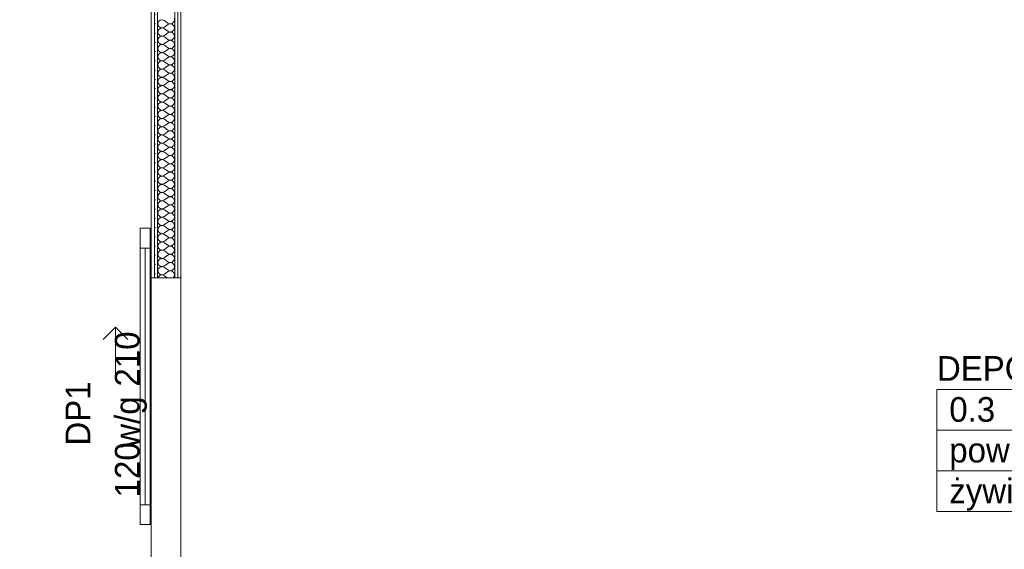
# Model space of a CAD drawing. Header units: millimetres. Extents: x 172139 to 266886, y 89525 to 138225.
# Tile 77 of 94: x 215677 to 219669, y 118022 to 120167. Entities that reach past the tile are written whole.
import ezdxf
from ezdxf.enums import TextEntityAlignment as Align

# ---------------------------------------------------------------- set-up
doc = ezdxf.new("R2010")
doc.units = ezdxf.units.MM
doc.header["$MEASUREMENT"] = 0
for name, color, linetype in [('Drzwi ArchiCAD', 7, 'Continuous'), ('ROZBUDOWA_NOWE_DZIAŁOWE', 7, 'Continuous'), ('STREFA_NOWE_POM', 7, 'Continuous'), ('Znaczniki drzwi ArchiCADa', 7, 'Continuous')]:
    doc.layers.add(name, color=color, linetype=linetype)
for name, color, linetype, lineweight, true_color in [('Drzwi ArchiCAD_Nr_pióra__24', 7, 'Continuous', 15, 0x029e21), ('Drzwi ArchiCAD_Nr_pióra__4', 7, 'Continuous', 13, 0x029e21), ('ROZBUDOWA_NOWE_DZIAŁOWE_Nr_pióra__24', 7, 'Continuous', 15, 0x029e21), ('ROZBUDOWA_NOWE_DZIAŁOWE_Nr_pióra__4', 7, 'Continuous', 13, 0x029e21), ('ROZBUDOWA_NOWE_DZIAŁOWE_Nr_pióra__67', 7, 'Continuous', 13, 0x6a6a6a), ('Znaczniki drzwi ArchiCADa_Nr_pióra__24', 7, 'Continuous', 15, 0x029e21)]:
    doc.layers.add(name, color=color, linetype=linetype, lineweight=lineweight, true_color=true_color)
for name, color, linetype, lineweight in [('Metryczki pomieszczeń ArchiCADa_Nr_pióra__1', 7, 'Continuous', 13), ('ROZBUDOWA_NOWE_DZIAŁOWE_Nr_pióra__47', 7, 'Continuous', 15), ('STREFA_NOWE_POM_Nr_pióra__121', 255, 'Continuous', 0)]:
    doc.layers.add(name, color=color, linetype=linetype, lineweight=lineweight)
doc.styles.add('GENERATED_STYLE_1', font='txt')
doc.styles.add('GENERATED_STYLE_2', font='txt')
pattern_1 = [(0, (0, 0), (0, 37.5), [0, -37.5])]

# ---------------------------------------------------------------- blocks, each defined once
blk = doc.blocks.new('DEPOZYT_0.3_3', base_point=(219957.2, 118504.3))
at = {"layer": 'Metryczki pomieszczeń ArchiCADa_Nr_pióra__1', "linetype": 'Continuous'}
for p, q in [((219395.7, 118669), (220518.7, 118669)), ((219395.7, 118504.3), (219395.7, 118669)), ((220518.7, 118669), (220518.7, 118504.3)), ((220518.7, 118504.3), (219395.7, 118504.3)), ((219395.7, 118504.3), (220518.7, 118504.3)), ((219395.7, 118339.6), (219395.7, 118504.3)), ((220518.7, 118504.3), (220518.7, 118339.6)), ((220518.7, 118339.6), (219395.7, 118339.6)), ((219395.7, 118339.6), (220518.7, 118339.6)), ((219395.7, 118174.9), (219395.7, 118339.6)), ((220518.7, 118339.6), (220518.7, 118174.9)), ((220518.7, 118174.9), (219395.7, 118174.9))]:
    blk.add_line(p, q, dxfattribs=at)
at = {"layer": 'Metryczki pomieszczeń ArchiCADa_Nr_pióra__1'}
for tag, height, style, p in [('ROOM_NAME', 100, 'GENERATED_STYLE_2', (219395.7, 118804.2)), ('ROOM_NUMBER', 100, 'GENERATED_STYLE_1', (219445.7, 118638.2)), ('listZoneProperty', 100, 'GENERATED_STYLE_1', (219445.7, 118473.5)), ('DUMMY_385', 100, 'GENERATED_STYLE_1', (219849.4, 118472)), ('DUMMY_386', 66.7, 'GENERATED_STYLE_1', (219977.4, 118483.8)), ('basec', 100, 'GENERATED_STYLE_1', (219445.7, 118308.4))]:
    blk.add_attdef(tag, text='', height=height, dxfattribs=dict(at, style=style)).set_placement(p, align=Align.TOP_LEFT)
blk = doc.blocks.new('*X452')
at = {"layer": 'ROZBUDOWA_NOWE_DZIAŁOWE_Nr_pióra__4', "linetype": 'Continuous'}
for p, q in [((216240, 120158.8), (216237.5, 120150)), ((216237.5, 120150), (216240, 120141.2)), ((216246.7, 120164.9), (216240, 120158.8)), ((216255.7, 120166.6), (216246.7, 120164.9)), ((216264.2, 120163.3), (216255.7, 120166.6)), ((216264.2, 120163.3), (216277.5, 120153.3)), ((216264.2, 120136.7), (216277.5, 120146.7)), ((216277.5, 120153.3), (216281.5, 120151.1)), ((216281.5, 120148.9), (216277.5, 120146.7)), ((216281.5, 120151.1), (216286, 120150.1)), ((216286, 120149.9), (216281.5, 120148.9)), ((216286, 120150.1), (216290.6, 120150.3)), ((216290.6, 120149.7), (216286, 120149.9)), ((216290.6, 120150.3), (216295, 120151.8)), ((216295, 120148.2), (216290.6, 120149.7)), ((216295, 120151.8), (216298.7, 120154.4)), ((216298.7, 120145.6), (216295, 120148.2)), ((216298.7, 120154.4), (216301.7, 120157.9)), ((216301.7, 120142.1), (216298.7, 120145.6)), ((216301.7, 120157.9), (216303.5, 120162.1)), ((216304.2, 120166.7), (216303.5, 120171.2)), ((216303.5, 120162.1), (216304.2, 120166.7)), ((216240, 120125.4), (216237.5, 120116.7)), ((216237.5, 120116.7), (216240, 120107.9)), ((216240, 120141.2), (216246.7, 120135.1)), ((216246.7, 120131.6), (216240, 120125.4)), ((216240, 120107.9), (216246.7, 120101.8)), ((216246.7, 120135.1), (216255.7, 120133.4)), ((216255.7, 120133.3), (216246.7, 120131.6)), ((216255.7, 120133.4), (216264.2, 120136.7)), ((216264.2, 120130), (216255.7, 120133.3)), ((216264.2, 120130), (216277.5, 120120)), ((216264.2, 120103.3), (216277.5, 120113.3)), ((216277.5, 120120), (216281.5, 120117.8)), ((216281.5, 120115.6), (216277.5, 120113.3)), ((216281.5, 120117.8), (216286, 120116.7)), ((216286, 120116.6), (216281.5, 120115.6)), ((216286, 120116.7), (216290.6, 120117)), ((216290.6, 120116.4), (216286, 120116.6)), ((216290.6, 120117), (216295, 120118.4)), ((216295, 120114.9), (216290.6, 120116.4)), ((216295, 120118.4), (216298.7, 120121)), ((216298.7, 120112.3), (216295, 120114.9)), ((216298.7, 120121), (216301.7, 120124.6)), ((216301.7, 120108.8), (216298.7, 120112.3)), ((216303.5, 120137.9), (216301.7, 120142.1)), ((216301.7, 120124.6), (216303.5, 120128.8)), ((216303.5, 120104.6), (216301.7, 120108.8)), ((216304.2, 120133.3), (216303.5, 120137.9)), ((216303.5, 120128.8), (216304.2, 120133.3)), ((216304.2, 120100), (216303.5, 120104.6)), ((216240, 120092.1), (216237.5, 120083.3)), ((216237.5, 120083.3), (216240, 120074.6)), ((216246.7, 120098.2), (216240, 120092.1)), ((216240, 120074.6), (216246.7, 120068.4)), ((216246.7, 120064.9), (216240, 120058.8)), ((216246.7, 120101.8), (216255.7, 120100.1)), ((216255.7, 120099.9), (216246.7, 120098.2)), ((216246.7, 120068.4), (216255.7, 120066.7)), ((216255.7, 120066.6), (216246.7, 120064.9)), ((216255.7, 120100.1), (216264.2, 120103.3)), ((216264.2, 120096.7), (216255.7, 120099.9)), ((216255.7, 120066.7), (216264.2, 120070)), ((216264.2, 120063.3), (216255.7, 120066.6)), ((216264.2, 120096.7), (216277.5, 120086.7)), ((216264.2, 120070), (216277.5, 120080)), ((216277.5, 120086.7), (216281.5, 120084.4)), ((216281.5, 120082.2), (216277.5, 120080)), ((216281.5, 120084.4), (216286, 120083.4)), ((216286, 120083.3), (216281.5, 120082.2)), ((216286, 120083.4), (216290.6, 120083.6)), ((216290.6, 120083), (216286, 120083.3)), ((216290.6, 120083.6), (216295, 120085.1)), ((216295, 120081.6), (216290.6, 120083)), ((216295, 120085.1), (216298.7, 120087.7)), ((216298.7, 120079), (216295, 120081.6)), ((216298.7, 120087.7), (216301.7, 120091.2)), ((216301.7, 120075.4), (216298.7, 120079)), ((216301.7, 120091.2), (216303.5, 120095.4)), ((216303.5, 120071.2), (216301.7, 120075.4)), ((216303.5, 120095.4), (216304.2, 120100)), ((216304.2, 120066.7), (216303.5, 120071.2)), ((216303.5, 120062.1), (216304.2, 120066.7)), ((216240, 120058.8), (216237.5, 120050)), ((216237.5, 120050), (216240, 120041.2)), ((216240, 120025.4), (216237.5, 120016.7)), ((216240, 120041.2), (216246.7, 120035.1)), ((216246.7, 120031.6), (216240, 120025.4)), ((216246.7, 120035.1), (216255.7, 120033.4)), ((216255.7, 120033.3), (216246.7, 120031.6)), ((216255.7, 120033.4), (216264.2, 120036.7)), ((216264.2, 120030), (216255.7, 120033.3)), ((216264.2, 120063.3), (216277.5, 120053.3)), ((216264.2, 120036.7), (216277.5, 120046.7)), ((216264.2, 120030), (216277.5, 120020)), ((216277.5, 120053.3), (216281.5, 120051.1)), ((216281.5, 120048.9), (216277.5, 120046.7)), ((216281.5, 120051.1), (216286, 120050.1)), ((216286, 120049.9), (216281.5, 120048.9)), ((216286, 120050.1), (216290.6, 120050.3)), ((216290.6, 120049.7), (216286, 120049.9)), ((216290.6, 120050.3), (216295, 120051.8)), ((216295, 120048.2), (216290.6, 120049.7)), ((216295, 120051.8), (216298.7, 120054.4)), ((216298.7, 120045.6), (216295, 120048.2)), ((216298.7, 120054.4), (216301.7, 120057.9)), ((216301.7, 120042.1), (216298.7, 120045.6)), ((216301.7, 120057.9), (216303.5, 120062.1)), ((216303.5, 120037.9), (216301.7, 120042.1)), ((216301.7, 120024.6), (216303.5, 120028.8)), ((216304.2, 120033.3), (216303.5, 120037.9)), ((216303.5, 120028.8), (216304.2, 120033.3)), ((216237.5, 120016.7), (216240, 120007.9)), ((216240, 119992.1), (216237.5, 119983.3)), ((216240, 120007.9), (216246.7, 120001.8)), ((216246.7, 119998.2), (216240, 119992.1)), ((216246.7, 120001.8), (216255.7, 120000.1)), ((216255.7, 119999.9), (216246.7, 119998.2)), ((216255.7, 120000.1), (216264.2, 120003.3)), ((216264.2, 119996.7), (216255.7, 119999.9)), ((216264.2, 120003.3), (216277.5, 120013.3)), ((216264.2, 119996.7), (216277.5, 119986.7)), ((216277.5, 120020), (216281.5, 120017.8)), ((216281.5, 120015.6), (216277.5, 120013.3)), ((216277.5, 119986.7), (216281.5, 119984.4)), ((216281.5, 120017.8), (216286, 120016.7)), ((216286, 120016.6), (216281.5, 120015.6)), ((216286, 120016.7), (216290.6, 120017)), ((216290.6, 120016.4), (216286, 120016.6)), ((216290.6, 120017), (216295, 120018.4)), ((216295, 120014.9), (216290.6, 120016.4)), ((216290.6, 119983.6), (216295, 119985.1)), ((216295, 120018.4), (216298.7, 120021)), ((216298.7, 120012.3), (216295, 120014.9)), ((216295, 119985.1), (216298.7, 119987.7)), ((216298.7, 120021), (216301.7, 120024.6)), ((216301.7, 120008.8), (216298.7, 120012.3)), ((216298.7, 119987.7), (216301.7, 119991.2)), ((216303.5, 120004.6), (216301.7, 120008.8)), ((216301.7, 119991.2), (216303.5, 119995.4)), ((216304.2, 120000), (216303.5, 120004.6)), ((216303.5, 119995.4), (216304.2, 120000)), ((216237.5, 119983.3), (216240, 119974.6)), ((216240, 119958.8), (216237.5, 119950)), ((216237.5, 119950), (216240, 119941.2)), ((216240, 119974.6), (216246.7, 119968.4)), ((216246.7, 119964.9), (216240, 119958.8)), ((216246.7, 119968.4), (216255.7, 119966.7)), ((216255.7, 119966.6), (216246.7, 119964.9)), ((216255.7, 119966.7), (216264.2, 119970)), ((216264.2, 119963.3), (216255.7, 119966.6)), ((216264.2, 119970), (216277.5, 119980)), ((216264.2, 119963.3), (216277.5, 119953.3)), ((216264.2, 119936.7), (216277.5, 119946.7)), ((216281.5, 119982.2), (216277.5, 119980)), ((216277.5, 119953.3), (216281.5, 119951.1)), ((216281.5, 119948.9), (216277.5, 119946.7)), ((216281.5, 119984.4), (216286, 119983.4)), ((216286, 119983.3), (216281.5, 119982.2)), ((216281.5, 119951.1), (216286, 119950.1)), ((216286, 119949.9), (216281.5, 119948.9)), ((216286, 119983.4), (216290.6, 119983.6)), ((216290.6, 119983), (216286, 119983.3)), ((216286, 119950.1), (216290.6, 119950.3)), ((216290.6, 119949.7), (216286, 119949.9)), ((216295, 119981.6), (216290.6, 119983)), ((216290.6, 119950.3), (216295, 119951.8)), ((216295, 119948.2), (216290.6, 119949.7)), ((216298.7, 119979), (216295, 119981.6)), ((216295, 119951.8), (216298.7, 119954.4)), ((216298.7, 119945.6), (216295, 119948.2)), ((216301.7, 119975.4), (216298.7, 119979)), ((216298.7, 119954.4), (216301.7, 119957.9)), ((216301.7, 119942.1), (216298.7, 119945.6)), ((216303.5, 119971.2), (216301.7, 119975.4)), ((216301.7, 119957.9), (216303.5, 119962.1)), ((216304.2, 119966.7), (216303.5, 119971.2)), ((216303.5, 119962.1), (216304.2, 119966.7)), ((216240, 119925.4), (216237.5, 119916.7)), ((216237.5, 119916.7), (216240, 119907.9)), ((216240, 119941.2), (216246.7, 119935.1)), ((216246.7, 119931.6), (216240, 119925.4)), ((216240, 119907.9), (216246.7, 119901.8)), ((216246.7, 119935.1), (216255.7, 119933.4)), ((216255.7, 119933.3), (216246.7, 119931.6)), ((216255.7, 119933.4), (216264.2, 119936.7)), ((216264.2, 119930), (216255.7, 119933.3)), ((216264.2, 119930), (216277.5, 119920)), ((216264.2, 119903.3), (216277.5, 119913.3)), ((216277.5, 119920), (216281.5, 119917.8)), ((216281.5, 119915.6), (216277.5, 119913.3)), ((216281.5, 119917.8), (216286, 119916.7)), ((216286, 119916.6), (216281.5, 119915.6)), ((216286, 119916.7), (216290.6, 119917)), ((216290.6, 119916.4), (216286, 119916.6)), ((216290.6, 119917), (216295, 119918.4)), ((216295, 119914.9), (216290.6, 119916.4)), ((216295, 119918.4), (216298.7, 119921)), ((216298.7, 119912.3), (216295, 119914.9)), ((216298.7, 119921), (216301.7, 119924.6)), ((216301.7, 119908.8), (216298.7, 119912.3)), ((216303.5, 119937.9), (216301.7, 119942.1)), ((216301.7, 119924.6), (216303.5, 119928.8)), ((216303.5, 119904.6), (216301.7, 119908.8)), ((216304.2, 119933.3), (216303.5, 119937.9)), ((216303.5, 119928.8), (216304.2, 119933.3)), ((216240, 119892.1), (216237.5, 119883.3)), ((216237.5, 119883.3), (216240, 119874.6)), ((216246.7, 119898.2), (216240, 119892.1)), ((216240, 119874.6), (216246.7, 119868.4)), ((216246.7, 119901.8), (216255.7, 119900.1)), ((216255.7, 119899.9), (216246.7, 119898.2)), ((216246.7, 119868.4), (216255.7, 119866.7)), ((216255.7, 119866.6), (216246.7, 119864.9)), ((216255.7, 119900.1), (216264.2, 119903.3)), ((216264.2, 119896.7), (216255.7, 119899.9)), ((216255.7, 119866.7), (216264.2, 119870)), ((216264.2, 119863.3), (216255.7, 119866.6)), ((216264.2, 119896.7), (216277.5, 119886.7)), ((216264.2, 119870), (216277.5, 119880)), ((216277.5, 119886.7), (216281.5, 119884.4)), ((216281.5, 119882.2), (216277.5, 119880)), ((216281.5, 119884.4), (216286, 119883.4)), ((216286, 119883.3), (216281.5, 119882.2)), ((216286, 119883.4), (216290.6, 119883.6)), ((216290.6, 119883), (216286, 119883.3)), ((216290.6, 119883.6), (216295, 119885.1)), ((216295, 119881.6), (216290.6, 119883)), ((216295, 119885.1), (216298.7, 119887.7)), ((216298.7, 119879), (216295, 119881.6)), ((216298.7, 119887.7), (216301.7, 119891.2)), ((216301.7, 119875.4), (216298.7, 119879)), ((216301.7, 119891.2), (216303.5, 119895.4)), ((216303.5, 119871.2), (216301.7, 119875.4)), ((216304.2, 119900), (216303.5, 119904.6)), ((216303.5, 119895.4), (216304.2, 119900)), ((216304.2, 119866.7), (216303.5, 119871.2)), ((216303.5, 119862.1), (216304.2, 119866.7)), ((216240, 119858.8), (216237.5, 119850)), ((216237.5, 119850), (216240, 119841.2)), ((216240, 119825.4), (216237.5, 119816.7)), ((216246.7, 119864.9), (216240, 119858.8)), ((216240, 119841.2), (216246.7, 119835.1)), ((216246.7, 119831.6), (216240, 119825.4)), ((216246.7, 119835.1), (216255.7, 119833.4)), ((216255.7, 119833.3), (216246.7, 119831.6)), ((216255.7, 119833.4), (216264.2, 119836.7)), ((216264.2, 119830), (216255.7, 119833.3)), ((216264.2, 119863.3), (216277.5, 119853.3)), ((216264.2, 119836.7), (216277.5, 119846.7)), ((216264.2, 119830), (216277.5, 119820)), ((216277.5, 119853.3), (216281.5, 119851.1)), ((216281.5, 119848.9), (216277.5, 119846.7)), ((216281.5, 119851.1), (216286, 119850.1)), ((216286, 119849.9), (216281.5, 119848.9)), ((216286, 119850.1), (216290.6, 119850.3)), ((216290.6, 119849.7), (216286, 119849.9)), ((216290.6, 119850.3), (216295, 119851.8)), ((216295, 119848.2), (216290.6, 119849.7)), ((216295, 119851.8), (216298.7, 119854.4)), ((216298.7, 119845.6), (216295, 119848.2)), ((216298.7, 119854.4), (216301.7, 119857.9)), ((216301.7, 119842.1), (216298.7, 119845.6)), ((216301.7, 119857.9), (216303.5, 119862.1)), ((216303.5, 119837.9), (216301.7, 119842.1)), ((216301.7, 119824.6), (216303.5, 119828.8)), ((216304.2, 119833.3), (216303.5, 119837.9)), ((216303.5, 119828.8), (216304.2, 119833.3)), ((216237.5, 119816.7), (216240, 119807.9)), ((216240, 119792.1), (216237.5, 119783.3)), ((216240, 119807.9), (216246.7, 119801.8)), ((216246.7, 119798.2), (216240, 119792.1)), ((216246.7, 119801.8), (216255.7, 119800.1)), ((216255.7, 119799.9), (216246.7, 119798.2)), ((216255.7, 119800.1), (216264.2, 119803.3)), ((216264.2, 119796.7), (216255.7, 119799.9)), ((216264.2, 119803.3), (216277.5, 119813.3)), ((216264.2, 119796.7), (216277.5, 119786.7)), ((216277.5, 119820), (216281.5, 119817.8)), ((216281.5, 119815.6), (216277.5, 119813.3)), ((216277.5, 119786.7), (216281.5, 119784.4)), ((216281.5, 119817.8), (216286, 119816.7)), ((216286, 119816.6), (216281.5, 119815.6)), ((216286, 119816.7), (216290.6, 119817)), ((216290.6, 119816.4), (216286, 119816.6)), ((216290.6, 119817), (216295, 119818.4)), ((216295, 119814.9), (216290.6, 119816.4)), ((216295, 119818.4), (216298.7, 119821)), ((216298.7, 119812.3), (216295, 119814.9)), ((216295, 119785.1), (216298.7, 119787.7)), ((216298.7, 119821), (216301.7, 119824.6)), ((216301.7, 119808.8), (216298.7, 119812.3)), ((216298.7, 119787.7), (216301.7, 119791.2)), ((216303.5, 119804.6), (216301.7, 119808.8)), ((216301.7, 119791.2), (216303.5, 119795.4)), ((216304.2, 119800), (216303.5, 119804.6)), ((216303.5, 119795.4), (216304.2, 119800)), ((216237.5, 119783.3), (216240, 119774.6)), ((216240, 119758.8), (216237.5, 119750)), ((216237.5, 119750), (216240, 119741.2)), ((216240, 119774.6), (216246.7, 119768.4)), ((216246.7, 119764.9), (216240, 119758.8)), ((216246.7, 119768.4), (216255.7, 119766.7)), ((216255.7, 119766.6), (216246.7, 119764.9)), ((216255.7, 119766.7), (216264.2, 119770)), ((216264.2, 119763.3), (216255.7, 119766.6)), ((216264.2, 119770), (216277.5, 119780)), ((216264.2, 119763.3), (216277.5, 119753.3)), ((216264.2, 119736.7), (216277.5, 119746.7)), ((216281.5, 119782.2), (216277.5, 119780)), ((216277.5, 119753.3), (216281.5, 119751.1)), ((216281.5, 119748.9), (216277.5, 119746.7)), ((216281.5, 119784.4), (216286, 119783.4)), ((216286, 119783.3), (216281.5, 119782.2)), ((216281.5, 119751.1), (216286, 119750.1)), ((216286, 119749.9), (216281.5, 119748.9)), ((216286, 119783.4), (216290.6, 119783.6)), ((216290.6, 119783), (216286, 119783.3)), ((216286, 119750.1), (216290.6, 119750.3)), ((216290.6, 119749.7), (216286, 119749.9)), ((216290.6, 119783.6), (216295, 119785.1)), ((216295, 119781.6), (216290.6, 119783)), ((216290.6, 119750.3), (216295, 119751.8)), ((216295, 119748.2), (216290.6, 119749.7)), ((216298.7, 119779), (216295, 119781.6)), ((216295, 119751.8), (216298.7, 119754.4)), ((216298.7, 119745.6), (216295, 119748.2)), ((216301.7, 119775.4), (216298.7, 119779)), ((216298.7, 119754.4), (216301.7, 119757.9)), ((216301.7, 119742.1), (216298.7, 119745.6)), ((216303.5, 119771.2), (216301.7, 119775.4)), ((216301.7, 119757.9), (216303.5, 119762.1)), ((216304.2, 119766.7), (216303.5, 119771.2)), ((216303.5, 119762.1), (216304.2, 119766.7)), ((216240, 119725.4), (216237.5, 119716.7)), ((216237.5, 119716.7), (216240, 119707.9)), ((216240, 119741.2), (216246.7, 119735.1)), ((216246.7, 119731.6), (216240, 119725.4)), ((216240, 119707.9), (216246.7, 119701.8)), ((216246.7, 119735.1), (216255.7, 119733.4)), ((216255.7, 119733.3), (216246.7, 119731.6)), ((216255.7, 119733.4), (216264.2, 119736.7)), ((216264.2, 119730), (216255.7, 119733.3)), ((216264.2, 119730), (216277.5, 119720)), ((216264.2, 119703.3), (216277.5, 119713.3)), ((216277.5, 119720), (216281.5, 119717.8)), ((216281.5, 119715.6), (216277.5, 119713.3)), ((216281.5, 119717.8), (216286, 119716.7)), ((216286, 119716.6), (216281.5, 119715.6)), ((216286, 119716.7), (216290.6, 119717)), ((216290.6, 119716.4), (216286, 119716.6)), ((216290.6, 119717), (216295, 119718.4)), ((216295, 119714.9), (216290.6, 119716.4)), ((216295, 119718.4), (216298.7, 119721)), ((216298.7, 119712.3), (216295, 119714.9)), ((216298.7, 119721), (216301.7, 119724.6)), ((216301.7, 119708.8), (216298.7, 119712.3)), ((216303.5, 119737.9), (216301.7, 119742.1)), ((216301.7, 119724.6), (216303.5, 119728.8)), ((216303.5, 119704.6), (216301.7, 119708.8)), ((216304.2, 119733.3), (216303.5, 119737.9)), ((216303.5, 119728.8), (216304.2, 119733.3)), ((216240, 119692.1), (216237.5, 119683.3)), ((216237.5, 119683.3), (216240, 119674.6)), ((216246.7, 119698.2), (216240, 119692.1)), ((216240, 119674.6), (216246.7, 119668.4)), ((216246.7, 119701.8), (216255.7, 119700.1)), ((216255.7, 119699.9), (216246.7, 119698.2)), ((216246.7, 119668.4), (216255.7, 119666.7)), ((216255.7, 119666.6), (216246.7, 119664.9)), ((216255.7, 119700.1), (216264.2, 119703.3)), ((216264.2, 119696.7), (216255.7, 119699.9)), ((216255.7, 119666.7), (216264.2, 119670)), ((216264.2, 119663.3), (216255.7, 119666.6)), ((216264.2, 119696.7), (216277.5, 119686.7)), ((216264.2, 119670), (216277.5, 119680)), ((216277.5, 119686.7), (216281.5, 119684.4)), ((216281.5, 119682.2), (216277.5, 119680)), ((216281.5, 119684.4), (216286, 119683.4)), ((216286, 119683.3), (216281.5, 119682.2)), ((216286, 119683.4), (216290.6, 119683.6)), ((216290.6, 119683), (216286, 119683.3)), ((216290.6, 119683.6), (216295, 119685.1)), ((216295, 119681.6), (216290.6, 119683)), ((216295, 119685.1), (216298.7, 119687.7)), ((216298.7, 119679), (216295, 119681.6)), ((216298.7, 119687.7), (216301.7, 119691.2)), ((216301.7, 119675.4), (216298.7, 119679)), ((216301.7, 119691.2), (216303.5, 119695.4)), ((216303.5, 119671.2), (216301.7, 119675.4)), ((216304.2, 119700), (216303.5, 119704.6)), ((216303.5, 119695.4), (216304.2, 119700)), ((216304.2, 119666.7), (216303.5, 119671.2)), ((216303.5, 119662.1), (216304.2, 119666.7)), ((216240, 119658.8), (216237.5, 119650)), ((216237.5, 119650), (216240, 119641.2)), ((216246.7, 119664.9), (216240, 119658.8)), ((216240, 119641.2), (216246.7, 119635.1)), ((216246.7, 119631.6), (216240, 119625.4)), ((216246.7, 119635.1), (216255.7, 119633.4)), ((216255.7, 119633.3), (216246.7, 119631.6)), ((216255.7, 119633.4), (216264.2, 119636.7)), ((216264.2, 119630), (216255.7, 119633.3)), ((216264.2, 119663.3), (216277.5, 119653.3)), ((216264.2, 119636.7), (216277.5, 119646.7)), ((216264.2, 119630), (216277.5, 119620)), ((216277.5, 119653.3), (216281.5, 119651.1)), ((216281.5, 119648.9), (216277.5, 119646.7)), ((216281.5, 119651.1), (216286, 119650.1)), ((216286, 119649.9), (216281.5, 119648.9)), ((216286, 119650.1), (216290.6, 119650.3)), ((216290.6, 119649.7), (216286, 119649.9)), ((216290.6, 119650.3), (216295, 119651.8)), ((216295, 119648.2), (216290.6, 119649.7)), ((216295, 119651.8), (216298.7, 119654.4)), ((216298.7, 119645.6), (216295, 119648.2)), ((216298.7, 119654.4), (216301.7, 119657.9)), ((216301.7, 119642.1), (216298.7, 119645.6)), ((216301.7, 119657.9), (216303.5, 119662.1)), ((216303.5, 119637.9), (216301.7, 119642.1)), ((216301.7, 119624.6), (216303.5, 119628.8)), ((216304.2, 119633.3), (216303.5, 119637.9)), ((216303.5, 119628.8), (216304.2, 119633.3)), ((216240, 119625.4), (216237.5, 119616.7)), ((216237.5, 119616.7), (216240, 119607.9)), ((216240, 119592.1), (216237.5, 119583.3)), ((216240, 119607.9), (216246.7, 119601.8)), ((216246.7, 119598.2), (216240, 119592.1)), ((216246.7, 119601.8), (216255.7, 119600.1)), ((216255.7, 119599.9), (216246.7, 119598.2)), ((216255.7, 119600.1), (216264.2, 119603.3)), ((216264.2, 119596.7), (216255.7, 119599.9)), ((216264.2, 119603.3), (216277.5, 119613.3)), ((216264.2, 119596.7), (216277.5, 119586.7)), ((216277.5, 119620), (216281.5, 119617.8)), ((216281.5, 119615.6), (216277.5, 119613.3)), ((216277.5, 119586.7), (216281.5, 119584.4)), ((216281.5, 119617.8), (216286, 119616.7)), ((216286, 119616.6), (216281.5, 119615.6)), ((216286, 119616.7), (216290.6, 119617)), ((216290.6, 119616.4), (216286, 119616.6)), ((216290.6, 119617), (216295, 119618.4)), ((216295, 119614.9), (216290.6, 119616.4)), ((216295, 119618.4), (216298.7, 119621)), ((216298.7, 119612.3), (216295, 119614.9)), ((216295, 119585.1), (216298.7, 119587.7)), ((216298.7, 119621), (216301.7, 119624.6)), ((216301.7, 119608.8), (216298.7, 119612.3)), ((216298.7, 119587.7), (216301.7, 119591.2)), ((216303.5, 119604.6), (216301.7, 119608.8)), ((216301.7, 119591.2), (216303.5, 119595.4)), ((216304.2, 119600), (216303.5, 119604.6)), ((216303.5, 119595.4), (216304.2, 119600)), ((216237.5, 119583.3), (216240, 119574.6)), ((216240, 119558.8), (216237.5, 119550)), ((216237.5, 119550), (216240, 119541.2)), ((216240, 119574.6), (216246.7, 119568.4)), ((216246.7, 119564.9), (216240, 119558.8)), ((216246.7, 119568.4), (216255.7, 119566.7)), ((216255.7, 119566.6), (216246.7, 119564.9)), ((216255.7, 119566.7), (216264.2, 119570)), ((216264.2, 119563.3), (216255.7, 119566.6)), ((216264.2, 119570), (216277.5, 119580)), ((216264.2, 119563.3), (216277.5, 119553.3)), ((216264.2, 119536.7), (216277.5, 119546.7)), ((216281.5, 119582.2), (216277.5, 119580)), ((216277.5, 119553.3), (216281.5, 119551.1)), ((216281.5, 119548.9), (216277.5, 119546.7)), ((216281.5, 119584.4), (216286, 119583.4)), ((216286, 119583.3), (216281.5, 119582.2)), ((216281.5, 119551.1), (216286, 119550.1)), ((216286, 119549.9), (216281.5, 119548.9)), ((216286, 119583.4), (216290.6, 119583.6)), ((216290.6, 119583), (216286, 119583.3)), ((216286, 119550.1), (216290.6, 119550.3)), ((216290.6, 119549.7), (216286, 119549.9)), ((216290.6, 119583.6), (216295, 119585.1)), ((216295, 119581.6), (216290.6, 119583)), ((216290.6, 119550.3), (216295, 119551.8)), ((216295, 119548.2), (216290.6, 119549.7)), ((216298.7, 119579), (216295, 119581.6)), ((216295, 119551.8), (216298.7, 119554.4)), ((216298.7, 119545.6), (216295, 119548.2)), ((216301.7, 119575.4), (216298.7, 119579)), ((216298.7, 119554.4), (216301.7, 119557.9)), ((216303.5, 119571.2), (216301.7, 119575.4)), ((216301.7, 119557.9), (216303.5, 119562.1)), ((216304.2, 119566.7), (216303.5, 119571.2)), ((216303.5, 119562.1), (216304.2, 119566.7)), ((216240, 119525.4), (216237.5, 119516.7)), ((216237.5, 119516.7), (216240, 119507.9)), ((216240, 119541.2), (216246.7, 119535.1)), ((216246.7, 119531.6), (216240, 119525.4)), ((216240, 119507.9), (216246.7, 119501.8)), ((216246.7, 119535.1), (216255.7, 119533.4)), ((216255.7, 119533.3), (216246.7, 119531.6)), ((216255.7, 119533.4), (216264.2, 119536.7)), ((216264.2, 119530), (216255.7, 119533.3)), ((216264.2, 119530), (216277.5, 119520)), ((216264.2, 119503.3), (216277.5, 119513.3)), ((216277.5, 119520), (216281.5, 119517.8)), ((216281.5, 119515.6), (216277.5, 119513.3)), ((216281.5, 119517.8), (216286, 119516.7)), ((216286, 119516.6), (216281.5, 119515.6)), ((216286, 119516.7), (216290.6, 119517)), ((216290.6, 119516.4), (216286, 119516.6)), ((216290.6, 119517), (216295, 119518.4)), ((216295, 119514.9), (216290.6, 119516.4)), ((216295, 119518.4), (216298.7, 119521)), ((216298.7, 119512.3), (216295, 119514.9)), ((216301.7, 119542.1), (216298.7, 119545.6)), ((216298.7, 119521), (216301.7, 119524.6)), ((216301.7, 119508.8), (216298.7, 119512.3)), ((216303.5, 119537.9), (216301.7, 119542.1)), ((216301.7, 119524.6), (216303.5, 119528.8)), ((216303.5, 119504.6), (216301.7, 119508.8)), ((216304.2, 119533.3), (216303.5, 119537.9)), ((216303.5, 119528.8), (216304.2, 119533.3)), ((216240, 119492.1), (216237.5, 119483.3)), ((216237.5, 119483.3), (216240, 119474.6)), ((216246.7, 119498.2), (216240, 119492.1)), ((216240, 119474.6), (216246.7, 119468.4)), ((216246.7, 119501.8), (216255.7, 119500.1)), ((216255.7, 119499.9), (216246.7, 119498.2)), ((216246.7, 119468.4), (216255.7, 119466.7)), ((216255.7, 119466.6), (216246.7, 119464.9)), ((216255.7, 119500.1), (216264.2, 119503.3)), ((216264.2, 119496.7), (216255.7, 119499.9)), ((216255.7, 119466.7), (216264.2, 119470)), ((216264.2, 119463.3), (216255.7, 119466.6)), ((216264.2, 119496.7), (216277.5, 119486.7)), ((216264.2, 119470), (216277.5, 119480)), ((216277.5, 119486.7), (216281.5, 119484.4)), ((216281.5, 119482.2), (216277.5, 119480)), ((216281.5, 119484.4), (216286, 119483.4)), ((216286, 119483.3), (216281.5, 119482.2)), ((216286, 119483.4), (216290.6, 119483.6)), ((216290.6, 119483), (216286, 119483.3)), ((216290.6, 119483.6), (216295, 119485.1)), ((216295, 119481.6), (216290.6, 119483)), ((216295, 119485.1), (216298.7, 119487.7)), ((216298.7, 119479), (216295, 119481.6)), ((216298.7, 119487.7), (216301.7, 119491.2)), ((216301.7, 119475.4), (216298.7, 119479)), ((216301.7, 119491.2), (216303.5, 119495.4)), ((216303.5, 119471.2), (216301.7, 119475.4)), ((216304.2, 119500), (216303.5, 119504.6)), ((216303.5, 119495.4), (216304.2, 119500)), ((216304.2, 119466.7), (216303.5, 119471.2)), ((216303.5, 119462.1), (216304.2, 119466.7)), ((216240, 119458.8), (216237.5, 119450)), ((216237.5, 119450), (216240, 119441.2)), ((216246.7, 119464.9), (216240, 119458.8)), ((216240, 119441.2), (216246.7, 119435.1)), ((216246.7, 119431.6), (216240, 119425.4)), ((216246.7, 119435.1), (216255.7, 119433.4)), ((216255.7, 119433.3), (216246.7, 119431.6)), ((216255.7, 119433.4), (216264.2, 119436.7)), ((216264.2, 119430), (216255.7, 119433.3)), ((216264.2, 119463.3), (216277.5, 119453.3)), ((216264.2, 119436.7), (216277.5, 119446.7)), ((216264.2, 119430), (216277.5, 119420)), ((216277.5, 119453.3), (216281.5, 119451.1)), ((216281.5, 119448.9), (216277.5, 119446.7)), ((216281.5, 119451.1), (216286, 119450.1)), ((216286, 119449.9), (216281.5, 119448.9)), ((216286, 119450.1), (216290.6, 119450.3)), ((216290.6, 119449.7), (216286, 119449.9)), ((216290.6, 119450.3), (216295, 119451.8)), ((216295, 119448.2), (216290.6, 119449.7)), ((216295, 119451.8), (216298.7, 119454.4)), ((216298.7, 119445.6), (216295, 119448.2)), ((216298.7, 119454.4), (216301.7, 119457.9)), ((216301.7, 119442.1), (216298.7, 119445.6)), ((216301.7, 119457.9), (216303.5, 119462.1)), ((216303.5, 119437.9), (216301.7, 119442.1)), ((216301.7, 119424.6), (216303.5, 119428.8)), ((216304.2, 119433.3), (216303.5, 119437.9)), ((216303.5, 119428.8), (216304.2, 119433.3)), ((216240, 119425.4), (216237.5, 119416.7)), ((216237.5, 119416.7), (216240, 119407.9)), ((216240, 119392.1), (216237.5, 119383.3)), ((216240, 119407.9), (216246.7, 119401.8)), ((216246.7, 119398.2), (216240, 119392.1)), ((216246.7, 119401.8), (216255.7, 119400.1)), ((216255.7, 119399.9), (216246.7, 119398.2)), ((216255.7, 119400.1), (216264.2, 119403.3)), ((216264.2, 119396.7), (216255.7, 119399.9)), ((216264.2, 119403.3), (216277.5, 119413.3)), ((216264.2, 119396.7), (216277.5, 119386.7)), ((216277.5, 119420), (216281.5, 119417.8)), ((216281.5, 119415.6), (216277.5, 119413.3)), ((216277.5, 119386.7), (216281.5, 119384.4)), ((216281.5, 119417.8), (216286, 119416.7)), ((216286, 119416.6), (216281.5, 119415.6)), ((216286, 119416.7), (216290.6, 119417)), ((216290.6, 119416.4), (216286, 119416.6)), ((216290.6, 119417), (216295, 119418.4)), ((216295, 119414.9), (216290.6, 119416.4)), ((216295, 119418.4), (216298.7, 119421)), ((216298.7, 119412.3), (216295, 119414.9)), ((216295, 119385.1), (216298.7, 119387.7)), ((216298.7, 119421), (216301.7, 119424.6)), ((216301.7, 119408.8), (216298.7, 119412.3)), ((216298.7, 119387.7), (216301.7, 119391.2)), ((216303.5, 119404.6), (216301.7, 119408.8)), ((216301.7, 119391.2), (216303.5, 119395.4)), ((216304.2, 119400), (216303.5, 119404.6)), ((216303.5, 119395.4), (216304.2, 119400)), ((216237.5, 119383.3), (216240, 119374.6)), ((216240, 119358.8), (216237.5, 119350)), ((216237.5, 119350), (216240, 119341.2)), ((216240, 119374.6), (216246.7, 119368.4)), ((216246.7, 119364.9), (216240, 119358.8)), ((216246.7, 119368.4), (216255.7, 119366.7)), ((216255.7, 119366.6), (216246.7, 119364.9)), ((216255.7, 119366.7), (216264.2, 119370)), ((216264.2, 119363.3), (216255.7, 119366.6)), ((216264.2, 119370), (216277.5, 119380)), ((216264.2, 119363.3), (216277.5, 119353.3)), ((216264.2, 119336.7), (216277.5, 119346.7)), ((216281.5, 119382.2), (216277.5, 119380)), ((216277.5, 119353.3), (216281.5, 119351.1)), ((216281.5, 119348.9), (216277.5, 119346.7)), ((216281.5, 119384.4), (216286, 119383.4)), ((216286, 119383.3), (216281.5, 119382.2)), ((216281.5, 119351.1), (216286, 119350.1)), ((216286, 119349.9), (216281.5, 119348.9)), ((216286, 119383.4), (216290.6, 119383.6)), ((216290.6, 119383), (216286, 119383.3)), ((216286, 119350.1), (216290.6, 119350.3)), ((216290.6, 119349.7), (216286, 119349.9)), ((216290.6, 119383.6), (216295, 119385.1)), ((216295, 119381.6), (216290.6, 119383)), ((216290.6, 119350.3), (216295, 119351.8)), ((216295, 119348.2), (216290.6, 119349.7)), ((216298.7, 119379), (216295, 119381.6)), ((216295, 119351.8), (216298.7, 119354.4)), ((216298.7, 119345.6), (216295, 119348.2)), ((216301.7, 119375.4), (216298.7, 119379)), ((216298.7, 119354.4), (216301.7, 119357.9)), ((216303.5, 119371.2), (216301.7, 119375.4)), ((216301.7, 119357.9), (216303.5, 119362.1)), ((216304.2, 119366.7), (216303.5, 119371.2)), ((216303.5, 119362.1), (216304.2, 119366.7)), ((216240, 119325.4), (216237.5, 119316.7)), ((216237.5, 119316.7), (216240, 119307.9)), ((216240, 119341.2), (216246.7, 119335.1)), ((216246.7, 119331.6), (216240, 119325.4)), ((216240, 119307.9), (216246.7, 119301.8)), ((216246.7, 119335.1), (216255.7, 119333.4)), ((216255.7, 119333.3), (216246.7, 119331.6)), ((216255.7, 119333.4), (216264.2, 119336.7)), ((216264.2, 119330), (216255.7, 119333.3)), ((216264.2, 119330), (216277.5, 119320)), ((216264.2, 119303.3), (216277.5, 119313.3)), ((216277.5, 119320), (216281.5, 119317.8)), ((216281.5, 119315.6), (216277.5, 119313.3)), ((216281.5, 119317.8), (216286, 119316.7)), ((216286, 119316.6), (216281.5, 119315.6)), ((216286, 119316.7), (216290.6, 119317)), ((216290.6, 119316.4), (216286, 119316.6)), ((216290.6, 119317), (216295, 119318.4)), ((216295, 119314.9), (216290.6, 119316.4)), ((216295, 119318.4), (216298.7, 119321)), ((216298.7, 119312.3), (216295, 119314.9)), ((216301.7, 119342.1), (216298.7, 119345.6)), ((216298.7, 119321), (216301.7, 119324.6)), ((216301.7, 119308.8), (216298.7, 119312.3)), ((216303.5, 119337.9), (216301.7, 119342.1)), ((216301.7, 119324.6), (216303.5, 119328.8)), ((216303.5, 119304.6), (216301.7, 119308.8)), ((216304.2, 119333.3), (216303.5, 119337.9)), ((216303.5, 119328.8), (216304.2, 119333.3)), ((216240, 119292.1), (216237.5, 119283.3)), ((216237.5, 119283.3), (216240, 119274.6)), ((216246.7, 119298.2), (216240, 119292.1)), ((216240, 119274.6), (216246.7, 119268.4)), ((216246.7, 119301.8), (216255.7, 119300.1)), ((216255.7, 119299.9), (216246.7, 119298.2)), ((216246.7, 119268.4), (216255.7, 119266.7)), ((216255.7, 119266.6), (216246.7, 119264.9)), ((216255.7, 119300.1), (216264.2, 119303.3)), ((216264.2, 119296.7), (216255.7, 119299.9)), ((216255.7, 119266.7), (216264.2, 119270)), ((216264.2, 119263.3), (216255.7, 119266.6)), ((216264.2, 119296.7), (216277.5, 119286.7)), ((216264.2, 119270), (216277.5, 119280)), ((216277.5, 119286.7), (216281.5, 119284.4)), ((216281.5, 119282.2), (216277.5, 119280)), ((216281.5, 119284.4), (216286, 119283.4)), ((216286, 119283.3), (216281.5, 119282.2)), ((216286, 119283.4), (216290.6, 119283.6)), ((216290.6, 119283), (216286, 119283.3)), ((216290.6, 119283.6), (216295, 119285.1)), ((216295, 119281.6), (216290.6, 119283)), ((216295, 119285.1), (216298.7, 119287.7)), ((216298.7, 119279), (216295, 119281.6)), ((216298.7, 119287.7), (216301.7, 119291.2)), ((216301.7, 119275.4), (216298.7, 119279)), ((216301.7, 119291.2), (216303.5, 119295.4)), ((216303.5, 119271.2), (216301.7, 119275.4)), ((216304.2, 119300), (216303.5, 119304.6)), ((216303.5, 119295.4), (216304.2, 119300)), ((216304.2, 119266.7), (216303.5, 119271.2)), ((216303.5, 119262.1), (216304.2, 119266.7)), ((216240, 119258.8), (216237.5, 119250)), ((216237.5, 119250), (216240, 119241.2)), ((216246.7, 119264.9), (216240, 119258.8)), ((216240, 119241.2), (216246.7, 119235.1)), ((216246.7, 119231.6), (216240, 119225.4)), ((216246.7, 119235.1), (216255.7, 119233.4)), ((216255.7, 119233.3), (216246.7, 119231.6)), ((216255.7, 119233.4), (216264.2, 119236.7)), ((216264.2, 119230), (216255.7, 119233.3)), ((216264.2, 119263.3), (216277.5, 119253.3)), ((216264.2, 119236.7), (216277.5, 119246.7)), ((216264.2, 119230), (216277.5, 119220)), ((216277.5, 119253.3), (216281.5, 119251.1)), ((216281.5, 119248.9), (216277.5, 119246.7)), ((216281.5, 119251.1), (216286, 119250.1)), ((216286, 119249.9), (216281.5, 119248.9)), ((216286, 119250.1), (216290.6, 119250.3)), ((216290.6, 119249.7), (216286, 119249.9)), ((216290.6, 119250.3), (216295, 119251.8)), ((216295, 119248.2), (216290.6, 119249.7)), ((216295, 119251.8), (216298.7, 119254.4)), ((216298.7, 119245.6), (216295, 119248.2)), ((216298.7, 119254.4), (216301.7, 119257.9)), ((216301.7, 119242.1), (216298.7, 119245.6)), ((216301.7, 119257.9), (216303.5, 119262.1)), ((216303.5, 119237.9), (216301.7, 119242.1)), ((216301.7, 119224.6), (216303.5, 119228.8)), ((216304.2, 119233.3), (216303.5, 119237.9)), ((216303.5, 119228.8), (216304.2, 119233.3)), ((216240, 119225.4), (216237.5, 119216.7)), ((216237.5, 119216.7), (216240, 119207.9)), ((216240, 119192.1), (216237.5, 119183.3)), ((216240, 119207.9), (216246.7, 119201.8)), ((216246.7, 119198.2), (216240, 119192.1)), ((216246.7, 119201.8), (216255.7, 119200.1)), ((216255.7, 119199.9), (216246.7, 119198.2)), ((216255.7, 119200.1), (216264.2, 119203.3)), ((216264.2, 119196.7), (216255.7, 119199.9)), ((216264.2, 119203.3), (216277.5, 119213.3)), ((216264.2, 119196.7), (216277.5, 119186.7)), ((216277.5, 119220), (216281.5, 119217.8)), ((216281.5, 119215.6), (216277.5, 119213.3)), ((216277.5, 119186.7), (216281.5, 119184.4)), ((216281.5, 119217.8), (216286, 119216.7)), ((216286, 119216.6), (216281.5, 119215.6)), ((216286, 119216.7), (216290.6, 119217)), ((216290.6, 119216.4), (216286, 119216.6)), ((216290.6, 119217), (216295, 119218.4)), ((216295, 119214.9), (216290.6, 119216.4)), ((216295, 119218.4), (216298.7, 119221)), ((216298.7, 119212.3), (216295, 119214.9)), ((216295, 119185.1), (216298.7, 119187.7)), ((216298.7, 119221), (216301.7, 119224.6)), ((216301.7, 119208.8), (216298.7, 119212.3)), ((216298.7, 119187.7), (216301.7, 119191.2)), ((216303.5, 119204.6), (216301.7, 119208.8)), ((216301.7, 119191.2), (216303.5, 119195.4)), ((216304.2, 119200), (216303.5, 119204.6)), ((216303.5, 119195.4), (216304.2, 119200)), ((216237.5, 119183.3), (216240, 119174.6)), ((216240, 119158.8), (216237.5, 119150)), ((216237.5, 119150), (216240, 119141.2)), ((216240, 119174.6), (216246.7, 119168.4)), ((216246.7, 119164.9), (216240, 119158.8)), ((216246.7, 119168.4), (216255.7, 119166.7)), ((216255.7, 119166.6), (216246.7, 119164.9)), ((216255.7, 119166.7), (216264.2, 119170)), ((216264.2, 119163.3), (216255.7, 119166.6)), ((216264.2, 119170), (216277.5, 119180)), ((216264.2, 119163.3), (216277.5, 119153.3)), ((216264.2, 119136.7), (216277.5, 119146.7)), ((216281.5, 119182.2), (216277.5, 119180)), ((216277.5, 119153.3), (216281.5, 119151.1)), ((216281.5, 119148.9), (216277.5, 119146.7)), ((216281.5, 119184.4), (216286, 119183.4)), ((216286, 119183.3), (216281.5, 119182.2)), ((216281.5, 119151.1), (216286, 119150.1)), ((216286, 119149.9), (216281.5, 119148.9)), ((216286, 119183.4), (216290.6, 119183.6)), ((216290.6, 119183), (216286, 119183.3)), ((216286, 119150.1), (216290.6, 119150.3)), ((216290.6, 119149.7), (216286, 119149.9)), ((216290.6, 119183.6), (216295, 119185.1)), ((216295, 119181.6), (216290.6, 119183)), ((216290.6, 119150.3), (216295, 119151.8)), ((216295, 119148.2), (216290.6, 119149.7)), ((216298.7, 119179), (216295, 119181.6)), ((216295, 119151.8), (216298.7, 119154.4)), ((216298.7, 119145.6), (216295, 119148.2)), ((216301.7, 119175.4), (216298.7, 119179)), ((216298.7, 119154.4), (216301.7, 119157.9)), ((216303.5, 119171.2), (216301.7, 119175.4)), ((216301.7, 119157.9), (216303.5, 119162.1)), ((216304.2, 119166.7), (216303.5, 119171.2)), ((216303.5, 119162.1), (216304.2, 119166.7)), ((216240, 119125.4), (216239, 119121.9)), ((216240, 119141.2), (216246.7, 119135.1)), ((216246.7, 119131.6), (216240, 119125.4)), ((216246.7, 119135.1), (216255.7, 119133.4)), ((216255.7, 119133.3), (216246.7, 119131.6)), ((216255.7, 119133.4), (216264.2, 119136.7)), ((216264.2, 119130), (216255.7, 119133.3)), ((216264.2, 119130), (216275, 119121.9)), ((216301.7, 119142.1), (216298.7, 119145.6)), ((216299.5, 119121.9), (216301.7, 119124.6)), ((216303.5, 119137.9), (216301.7, 119142.1)), ((216301.7, 119124.6), (216303.5, 119128.8)), ((216304.2, 119133.3), (216303.5, 119137.9)), ((216303.5, 119128.8), (216304.2, 119133.3))]:
    blk.add_line(p, q, dxfattribs=at)
blk = doc.blocks.new('Drzwi wejściowe_ przesuwne 19_2')
at = {"layer": 'Drzwi ArchiCAD_Nr_pióra__24', "linetype": 'Continuous'}
for p, q in [((-400, 70), (-320, 70)), ((-400, 30), (-400, 70)), ((-320, 50), (-320, 70)), ((-320, 70), (720, 70)), ((-320, 70), (-320, 30)), ((720, 50), (-320, 50)), ((-320, 30), (-320, 50)), ((-320, 50), (720, 50)), ((-320, 50), (720, 50)), ((720, 70), (720, 50)), ((720, 30), (720, 70)), ((720, 70), (800, 70)), ((720, 50), (720, 30)), ((800, 70), (800, 30)), ((-320, 30), (-400, 30)), ((720, 30), (-320, 30)), ((800, 30), (720, 30))]:
    blk.add_line(p, q, dxfattribs=at)
at = {"layer": 'Drzwi ArchiCAD_Nr_pióra__4', "linetype": 'Continuous'}
for p, q in [((400, 170), (350, 220)), ((200, 170), (400, 170)), ((400, 170), (350, 120))]:
    blk.add_line(p, q, dxfattribs=at)
blk = doc.blocks.new('Podstawowy znacznik okna-drzwi-świetlika')
at = {"layer": 'Znaczniki drzwi ArchiCADa_Nr_pióra__24', "style": 'GENERATED_STYLE_2'}
for tag, p in [('AC_WIDO_ID', (-112.5, 250)), ('AC_WIDO_A_SIZE', (-320.5, 48.3)), ('AC_WIDO_B_SIZE', (128.5, 48.3)), ('GS_Separator', (-128.5, 20.3))]:
    blk.add_attdef(tag, text='', height=100, dxfattribs=at).set_placement(p, align=Align.BOTTOM_LEFT)
blk = doc.blocks.new('Ściana_121', base_point=(216210.8, 115862.5))
at = {"layer": 'ROZBUDOWA_NOWE_DZIAŁOWE_Nr_pióra__24', "linetype": 'Continuous'}
h = blk.add_hatch(dxfattribs=at)
h.set_pattern_fill('Gips', color=256, style=0, pattern_type=2)
h.set_pattern_definition(pattern_1)
h.paths.add_polyline_path([(216223.3, 121145.6), (216210.8, 121145.6), (216210.8, 119121.9), (216223.3, 119121.9)])
h = blk.add_hatch(dxfattribs=at)
h.set_pattern_fill('Gips', color=256, style=0, pattern_type=2)
h.set_pattern_definition(pattern_1)
h.paths.add_polyline_path([(216235.8, 121145.6), (216223.3, 121145.6), (216223.3, 119121.9), (216235.8, 119121.9)])
h = blk.add_hatch(dxfattribs=at)
h.set_pattern_fill('Gips', color=256, style=0, pattern_type=2)
h.set_pattern_definition(pattern_1)
h.paths.add_polyline_path([(216318.3, 121145.6), (216305.8, 121145.6), (216305.8, 119121.9), (216318.3, 119121.9)])
h = blk.add_hatch(dxfattribs=at)
h.set_pattern_fill('Gips', color=256, style=0, pattern_type=2)
h.set_pattern_definition(pattern_1)
h.paths.add_polyline_path([(216318.3, 119121.9), (216330.8, 119121.9), (216330.8, 121145.6), (216318.3, 121145.6)])
at = {"layer": 'ROZBUDOWA_NOWE_DZIAŁOWE_Nr_pióra__47', "linetype": 'Continuous'}
for p, q in [((216210.8, 119121.9), (216223.3, 119121.9)), ((216223.3, 119121.9), (216235.8, 119121.9)), ((216235.8, 119121.9), (216305.8, 119121.9)), ((216305.8, 119121.9), (216318.3, 119121.9)), ((216318.3, 119121.9), (216330.8, 119121.9))]:
    blk.add_line(p, q, dxfattribs=at)
at = {"layer": 'ROZBUDOWA_NOWE_DZIAŁOWE_Nr_pióra__47', "linetype": 'Continuous', "flags": 128}
for points in [[(216210.8, 121145.6), (216210.8, 119121.9)], [(216330.8, 119121.9), (216330.8, 121145.6)]]:
    blk.add_lwpolyline(points, dxfattribs=at)
at = {"layer": 'ROZBUDOWA_NOWE_DZIAŁOWE_Nr_pióra__67', "linetype": 'Continuous'}
for p, q in [((216223.3, 121145.6), (216223.3, 119121.9)), ((216235.8, 121145.6), (216235.8, 119121.9)), ((216305.8, 119121.9), (216305.8, 121145.6)), ((216318.3, 119121.9), (216318.3, 121145.6))]:
    blk.add_line(p, q, dxfattribs=at)
at = {"layer": 'Drzwi ArchiCAD', "linetype": 'Continuous', "zscale": 1000, "rotation": 90}
blk.add_blockref('Drzwi wejściowe_ przesuwne 19_2', (216235.8, 118521.9), dxfattribs=at)
at = {"layer": 'ROZBUDOWA_NOWE_DZIAŁOWE'}
blk.add_blockref('*X452', (0, 0), dxfattribs=at)
at = {"layer": 'Znaczniki drzwi ArchiCADa', "color": 104, "lineweight": 15, "true_color": 0x029e21}
ref = blk.add_blockref('Podstawowy znacznik okna-drzwi-świetlika', (216210.8, 118521.9), dxfattribs=dict(at, rotation=90))
ref.add_attrib('GS_Separator', ' w/g ', dxfattribs={"layer": 'Znaczniki drzwi ArchiCADa_Nr_pióra__24', "color": 104, "true_color": 0x029e21, "height": 100, "rotation": 90, "style": 'GENERATED_STYLE_2'}).set_placement((216193.2, 118396.1), align=Align.BOTTOM_LEFT)
ref.add_attrib('AC_WIDO_ID', 'DP1', dxfattribs={"layer": 'Znaczniki drzwi ArchiCADa_Nr_pióra__24', "color": 104, "true_color": 0x029e21, "height": 100, "rotation": 90, "style": 'GENERATED_STYLE_2'}).set_placement((215993.2, 118441.8), align=Align.BOTTOM_LEFT)
ref.add_attrib('AC_WIDO_A_SIZE', '120', dxfattribs={"layer": 'Znaczniki drzwi ArchiCADa_Nr_pióra__24', "color": 104, "true_color": 0x029e21, "height": 100, "rotation": 90, "style": 'GENERATED_STYLE_2'}).set_placement((216193.2, 118232.1), align=Align.BOTTOM_LEFT)
ref.add_attrib('AC_WIDO_B_SIZE', '210', dxfattribs={"layer": 'Znaczniki drzwi ArchiCADa_Nr_pióra__24', "color": 104, "true_color": 0x029e21, "height": 100, "rotation": 90, "style": 'GENERATED_STYLE_2'}).set_placement((216193.2, 118681), align=Align.BOTTOM_LEFT)

msp = doc.modelspace()

# ---------------------------------------------------------------- linework, layer by layer
at = {"layer": 'STREFA_NOWE_POM_Nr_pióra__121', "linetype": 'Continuous', "flags": 128}
for points in [[(216210.8, 119674.7), (216210.8, 121145.6), (212316.5, 121145.6), (212316.5, 117206.8), (216210.8, 117206.8)], [(216330.8, 115862.5), (216785.8, 115846.9), (216797.4, 115586.8), (220688.1, 115586.8), (220678.8, 116587.4), (221330.1, 116604.7), (221330.1, 121138), (216330.8, 121145.6)]]:
    msp.add_lwpolyline(points, close=True, dxfattribs=at)

# ---------------------------------------------------------------- block references
at = {"layer": 'ROZBUDOWA_NOWE_DZIAŁOWE'}
msp.add_blockref('Ściana_121', (216210.8, 115862.5), dxfattribs=at)
at = {"layer": 'STREFA_NOWE_POM', "linetype": 'Continuous'}
ref = msp.add_blockref('DEPOZYT_0.3_3', (219957.2, 118504.3), dxfattribs=at)
ref.add_attrib('ROOM_NAME', 'DEPOZYT', dxfattribs={"layer": 'Metryczki pomieszczeń ArchiCADa_Nr_pióra__1', "color": 7, "height": 100, "style": 'GENERATED_STYLE_2'}).set_placement((219395.7, 118804.2), align=Align.TOP_LEFT)
ref.add_attrib('ROOM_NUMBER', '0.3', dxfattribs={"layer": 'Metryczki pomieszczeń ArchiCADa_Nr_pióra__1', "color": 7, "height": 100, "style": 'GENERATED_STYLE_1'}).set_placement((219445.7, 118638.2), align=Align.TOP_LEFT)
ref.add_attrib('listZoneProperty', 'pow.:27', dxfattribs={"layer": 'Metryczki pomieszczeń ArchiCADa_Nr_pióra__1', "color": 7, "height": 100, "style": 'GENERATED_STYLE_1'}).set_placement((219445.7, 118473.5), align=Align.TOP_LEFT)
ref.add_attrib('basec', 'żywica epoksydowa', dxfattribs={"layer": 'Metryczki pomieszczeń ArchiCADa_Nr_pióra__1', "color": 7, "height": 100, "style": 'GENERATED_STYLE_1'}).set_placement((219445.7, 118308.4), align=Align.TOP_LEFT)
ref.add_attrib('DUMMY_385', ' m', dxfattribs={"layer": 'Metryczki pomieszczeń ArchiCADa_Nr_pióra__1', "color": 7, "height": 100, "style": 'GENERATED_STYLE_1'}).set_placement((219849.4, 118472), align=Align.TOP_LEFT)
ref.add_attrib('DUMMY_386', '2', dxfattribs={"layer": 'Metryczki pomieszczeń ArchiCADa_Nr_pióra__1', "color": 7, "height": 66.7, "style": 'GENERATED_STYLE_1'}).set_placement((219977.4, 118483.8), align=Align.TOP_LEFT)

doc.saveas('drawing.dxf')
